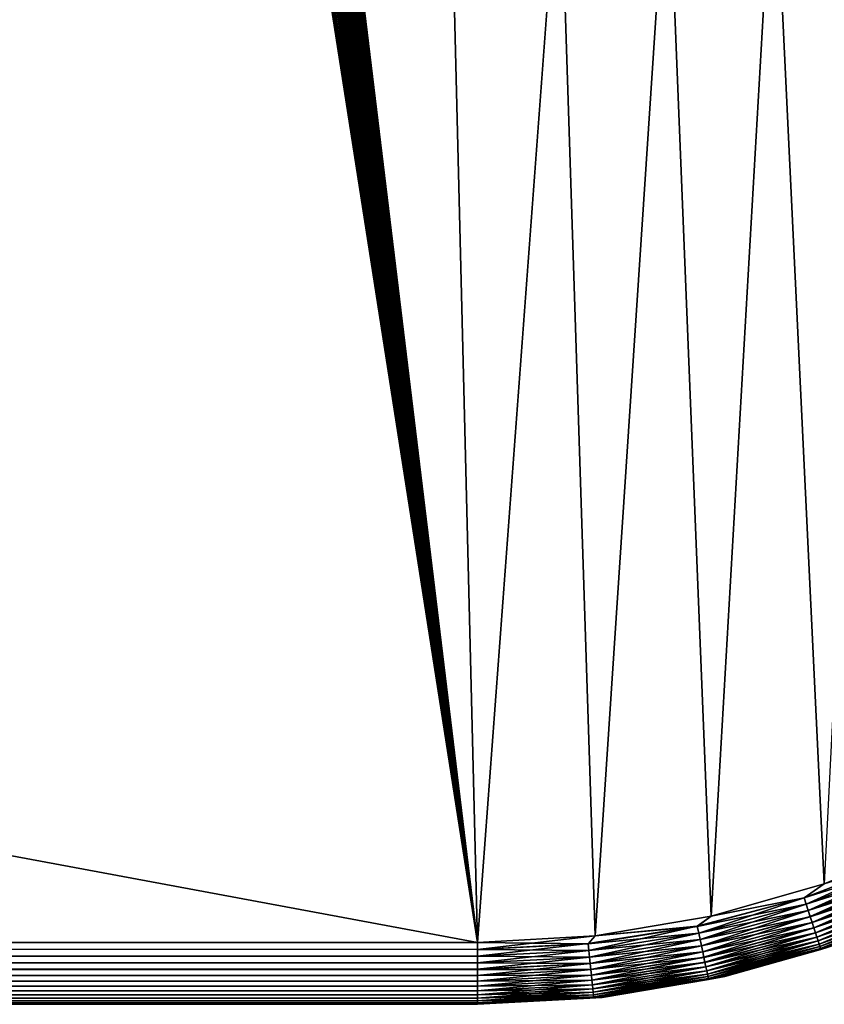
# Model space of a CAD drawing. Extents: x -551 to 551, y -297 to 194.
# Tile 84 of 163: x 500 to 526, y -297 to -265. Entities that reach past the tile are written whole.
import ezdxf

# ---------------------------------------------------------------- set-up
doc = ezdxf.new("R2010")
doc.units = 0
doc.header["$LTSCALE"] = 70.117983
for name, color, linetype in [('108', 7, 'CONTINUOUS'), ('111', 7, 'CONTINUOUS'), ('118', 7, 'CONTINUOUS'), ('119', 7, 'CONTINUOUS'), ('124', 7, 'CONTINUOUS'), ('125', 7, 'CONTINUOUS'), ('134', 7, 'CONTINUOUS'), ('135', 7, 'CONTINUOUS')]:
    doc.layers.add(name, color=color, linetype=linetype)

msp = doc.modelspace()

# ---------------------------------------------------------------- linework, layer by layer
at = {"layer": '108', "color": 7, "linetype": 'CONTINUOUS'}
for points in [[(548.148, -268.566, 46.5), (548.786, -264.807, 46.5), (503, 192.5, 46.5), (548.148, -268.566, 46.5)], [(547.092, -272.229, 46.5), (548.148, -268.566, 46.5), (503, 192.5, 46.5), (547.092, -272.229, 46.5)], [(545.633, -275.752, 46.5), (547.092, -272.229, 46.5), (503, 192.5, 46.5), (545.633, -275.752, 46.5)], [(543.789, -279.089, 46.5), (545.633, -275.752, 46.5), (503, 192.5, 46.5), (543.789, -279.089, 46.5)], [(541.582, -282.199, 46.5), (543.789, -279.089, 46.5), (503, 192.5, 46.5), (541.582, -282.199, 46.5)], [(539.042, -285.042, 46.5), (541.582, -282.199, 46.5), (503, 192.5, 46.5), (539.042, -285.042, 46.5)], [(536.199, -287.582, 46.5), (539.042, -285.042, 46.5), (503, 192.5, 46.5), (536.199, -287.582, 46.5)], [(533.089, -289.789, 46.5), (536.199, -287.582, 46.5), (503, 192.5, 46.5), (533.089, -289.789, 46.5)], [(529.752, -291.633, 46.5), (533.089, -289.789, 46.5), (503, 192.5, 46.5), (529.752, -291.633, 46.5)], [(526.229, -293.092, 46.5), (529.752, -291.633, 46.5), (503, 192.5, 46.5), (526.229, -293.092, 46.5)], [(522.566, -294.148, 46.5), (526.229, -293.092, 46.5), (503, 192.5, 46.5), (522.566, -294.148, 46.5)], [(518.807, -294.786, 46.5), (522.566, -294.148, 46.5), (503, 192.5, 46.5), (518.807, -294.786, 46.5)], [(515, -295, 46.5), (518.807, -294.786, 46.5), (503, 192.5, 46.5), (515, -295, 46.5)], [(503, -196, 46.5), (515, -295, 46.5), (503, 192.5, 46.5), (503, -196, 46.5)], [(502.981, -196.336, 46.5), (515, -295, 46.5), (502.995, -196.168, 46.5), (502.981, -196.336, 46.5)], [(502.995, -196.168, 46.5), (515, -295, 46.5), (503, -196, 46.5), (502.995, -196.168, 46.5)], [(502.925, -196.668, 46.5), (515, -295, 46.5), (502.958, -196.502, 46.5), (502.925, -196.668, 46.5)], [(502.958, -196.502, 46.5), (515, -295, 46.5), (502.981, -196.336, 46.5), (502.958, -196.502, 46.5)], [(502.832, -196.991, 46.5), (515, -295, 46.5), (502.883, -196.83, 46.5), (502.832, -196.991, 46.5)], [(502.883, -196.83, 46.5), (515, -295, 46.5), (502.925, -196.668, 46.5), (502.883, -196.83, 46.5)], [(502.703, -197.302, 46.5), (515, -295, 46.5), (502.772, -197.148, 46.5), (502.703, -197.302, 46.5)], [(502.772, -197.148, 46.5), (515, -295, 46.5), (502.832, -196.991, 46.5), (502.772, -197.148, 46.5)], [(502.54, -197.596, 46.5), (515, -295, 46.5), (502.626, -197.451, 46.5), (502.54, -197.596, 46.5)], [(502.626, -197.451, 46.5), (515, -295, 46.5), (502.703, -197.302, 46.5), (502.626, -197.451, 46.5)], [(502.345, -197.87, 46.5), (515, -295, 46.5), (502.447, -197.736, 46.5), (502.345, -197.87, 46.5)], [(502.447, -197.736, 46.5), (515, -295, 46.5), (502.54, -197.596, 46.5), (502.447, -197.736, 46.5)], [(501.999, -198.237, 46.5), (515, -295, 46.5), (502.121, -198.121, 46.5), (501.999, -198.237, 46.5)], [(502.121, -198.121, 46.5), (515, -295, 46.5), (502.237, -197.999, 46.5), (502.121, -198.121, 46.5)], [(502.237, -197.999, 46.5), (515, -295, 46.5), (502.345, -197.87, 46.5), (502.237, -197.999, 46.5)], [(501.596, -198.54, 46.5), (515, -295, 46.5), (501.736, -198.447, 46.5), (501.596, -198.54, 46.5)], [(501.736, -198.447, 46.5), (515, -295, 46.5), (501.87, -198.345, 46.5), (501.736, -198.447, 46.5)], [(501.87, -198.345, 46.5), (515, -295, 46.5), (501.999, -198.237, 46.5), (501.87, -198.345, 46.5)], [(500.991, -198.832, 46.5), (515, -295, 46.5), (501.148, -198.772, 46.5), (500.991, -198.832, 46.5)], [(501.148, -198.772, 46.5), (515, -295, 46.5), (501.302, -198.703, 46.5), (501.148, -198.772, 46.5)], [(501.302, -198.703, 46.5), (515, -295, 46.5), (501.451, -198.626, 46.5), (501.302, -198.703, 46.5)], [(501.451, -198.626, 46.5), (515, -295, 46.5), (501.596, -198.54, 46.5), (501.451, -198.626, 46.5)], [(0, -295, 46.5), (515, -295, 46.5), (0, -199, 46.5), (0, -295, 46.5)], [(0, -199, 46.5), (515, -295, 46.5), (500, -199, 46.5), (0, -199, 46.5)], [(500, -199, 46.5), (515, -295, 46.5), (500.168, -198.995, 46.5), (500, -199, 46.5)], [(500.168, -198.995, 46.5), (515, -295, 46.5), (500.336, -198.981, 46.5), (500.168, -198.995, 46.5)], [(500.336, -198.981, 46.5), (515, -295, 46.5), (500.502, -198.958, 46.5), (500.336, -198.981, 46.5)], [(500.502, -198.958, 46.5), (515, -295, 46.5), (500.668, -198.925, 46.5), (500.502, -198.958, 46.5)], [(500.668, -198.925, 46.5), (515, -295, 46.5), (500.83, -198.883, 46.5), (500.668, -198.925, 46.5)], [(500.83, -198.883, 46.5), (515, -295, 46.5), (500.991, -198.832, 46.5), (500.83, -198.883, 46.5)]]:
    msp.add_3dface(points, dxfattribs=at)
at = {"layer": '111', "color": 7, "linetype": 'CONTINUOUS'}
for points in [[(515, -297, 44.5), (0, -297, 44.5), (515, -297, 28.5), (515, -297, 44.5)], [(515, -297, 28.5), (0, -297, 44.5), (0, -297, 28.5), (515, -297, 28.5)]]:
    msp.add_3dface(points, dxfattribs=at)
at = {"layer": '118', "color": 7, "linetype": 'CONTINUOUS'}
for points in [[(503, -196, 26.5), (549, 163.5, 26.5), (515, -295, 26.5), (503, -196, 26.5)], [(515, -295, 26.5), (549, 163.5, 26.5), (518.807, -294.786, 26.5), (515, -295, 26.5)], [(518.807, -294.786, 26.5), (549, 163.5, 26.5), (522.566, -294.148, 26.5), (518.807, -294.786, 26.5)], [(522.566, -294.148, 26.5), (549, 163.5, 26.5), (526.229, -293.092, 26.5), (522.566, -294.148, 26.5)], [(502.981, -196.336, 26.5), (502.995, -196.168, 26.5), (515, -295, 26.5), (502.981, -196.336, 26.5)], [(502.995, -196.168, 26.5), (503, -196, 26.5), (515, -295, 26.5), (502.995, -196.168, 26.5)], [(502.925, -196.668, 26.5), (502.958, -196.502, 26.5), (515, -295, 26.5), (502.925, -196.668, 26.5)], [(502.958, -196.502, 26.5), (502.981, -196.336, 26.5), (515, -295, 26.5), (502.958, -196.502, 26.5)], [(502.832, -196.991, 26.5), (502.883, -196.83, 26.5), (515, -295, 26.5), (502.832, -196.991, 26.5)], [(502.883, -196.83, 26.5), (502.925, -196.668, 26.5), (515, -295, 26.5), (502.883, -196.83, 26.5)], [(502.703, -197.302, 26.5), (502.772, -197.148, 26.5), (515, -295, 26.5), (502.703, -197.302, 26.5)], [(502.772, -197.148, 26.5), (502.832, -196.991, 26.5), (515, -295, 26.5), (502.772, -197.148, 26.5)], [(502.54, -197.596, 26.5), (502.626, -197.451, 26.5), (515, -295, 26.5), (502.54, -197.596, 26.5)], [(502.626, -197.451, 26.5), (502.703, -197.302, 26.5), (515, -295, 26.5), (502.626, -197.451, 26.5)], [(502.345, -197.87, 26.5), (502.447, -197.736, 26.5), (515, -295, 26.5), (502.345, -197.87, 26.5)], [(502.447, -197.736, 26.5), (502.54, -197.596, 26.5), (515, -295, 26.5), (502.447, -197.736, 26.5)], [(501.999, -198.237, 26.5), (502.121, -198.121, 26.5), (515, -295, 26.5), (501.999, -198.237, 26.5)], [(502.121, -198.121, 26.5), (502.237, -197.999, 26.5), (515, -295, 26.5), (502.121, -198.121, 26.5)], [(502.237, -197.999, 26.5), (502.345, -197.87, 26.5), (515, -295, 26.5), (502.237, -197.999, 26.5)], [(501.596, -198.54, 26.5), (501.736, -198.447, 26.5), (515, -295, 26.5), (501.596, -198.54, 26.5)], [(501.736, -198.447, 26.5), (501.87, -198.345, 26.5), (515, -295, 26.5), (501.736, -198.447, 26.5)], [(501.87, -198.345, 26.5), (501.999, -198.237, 26.5), (515, -295, 26.5), (501.87, -198.345, 26.5)], [(500.991, -198.832, 26.5), (501.148, -198.772, 26.5), (515, -295, 26.5), (500.991, -198.832, 26.5)], [(501.148, -198.772, 26.5), (501.302, -198.703, 26.5), (515, -295, 26.5), (501.148, -198.772, 26.5)], [(501.302, -198.703, 26.5), (501.451, -198.626, 26.5), (515, -295, 26.5), (501.302, -198.703, 26.5)], [(501.451, -198.626, 26.5), (501.596, -198.54, 26.5), (515, -295, 26.5), (501.451, -198.626, 26.5)], [(500.336, -198.981, 26.5), (500.502, -198.958, 26.5), (0, -295, 26.5), (500.336, -198.981, 26.5)], [(0, -295, 26.5), (500.502, -198.958, 26.5), (515, -295, 26.5), (0, -295, 26.5)], [(500.168, -198.995, 26.5), (500.336, -198.981, 26.5), (0, -295, 26.5), (500.168, -198.995, 26.5)], [(500.502, -198.958, 26.5), (500.668, -198.925, 26.5), (515, -295, 26.5), (500.502, -198.958, 26.5)], [(500.668, -198.925, 26.5), (500.83, -198.883, 26.5), (515, -295, 26.5), (500.668, -198.925, 26.5)], [(500.83, -198.883, 26.5), (500.991, -198.832, 26.5), (515, -295, 26.5), (500.83, -198.883, 26.5)]]:
    msp.add_3dface(points, dxfattribs=at)
at = {"layer": '119', "color": 7, "linetype": 'CONTINUOUS'}
for points in [[(526.89, -294.98, 44.5), (523.011, -296.097, 44.5), (526.89, -294.98, 28.5), (526.89, -294.98, 44.5)], [(526.89, -294.98, 28.5), (523.011, -296.097, 44.5), (523.011, -296.097, 28.5), (526.89, -294.98, 28.5)], [(523.011, -296.097, 44.5), (519.031, -296.774, 44.5), (523.011, -296.097, 28.5), (523.011, -296.097, 44.5)], [(523.011, -296.097, 28.5), (519.031, -296.774, 44.5), (519.031, -296.774, 28.5), (523.011, -296.097, 28.5)], [(515, -297, 44.5), (515, -297, 28.5), (519.031, -296.774, 28.5), (515, -297, 44.5)], [(519.031, -296.774, 44.5), (515, -297, 44.5), (519.031, -296.774, 28.5), (519.031, -296.774, 44.5)]]:
    msp.add_3dface(points, dxfattribs=at)
at = {"layer": '124', "color": 7, "linetype": 'CONTINUOUS'}
for points in [[(526.229, -293.092, 26.5), (528.919, -292.263, 26.512), (525.575, -293.546, 26.512), (526.229, -293.092, 26.5)], [(528.919, -292.263, 26.512), (525.643, -293.757, 26.55), (525.575, -293.546, 26.512), (528.919, -292.263, 26.512)], [(529.009, -292.465, 26.55), (525.643, -293.757, 26.55), (528.919, -292.263, 26.512), (529.009, -292.465, 26.55)], [(529.009, -292.465, 26.55), (525.71, -293.962, 26.611), (525.643, -293.757, 26.55), (529.009, -292.465, 26.55)], [(529.097, -292.662, 26.611), (525.71, -293.962, 26.611), (529.009, -292.465, 26.55), (529.097, -292.662, 26.611)], [(529.097, -292.662, 26.611), (525.774, -294.159, 26.697), (525.71, -293.962, 26.611), (529.097, -292.662, 26.611)], [(529.181, -292.852, 26.697), (525.774, -294.159, 26.697), (529.097, -292.662, 26.611), (529.181, -292.852, 26.697)], [(529.181, -292.852, 26.697), (525.835, -294.346, 26.806), (525.774, -294.159, 26.697), (529.181, -292.852, 26.697)], [(529.261, -293.031, 26.806), (525.835, -294.346, 26.806), (529.181, -292.852, 26.697), (529.261, -293.031, 26.806)], [(522.566, -294.148, 26.5), (526.229, -293.092, 26.5), (525.575, -293.546, 26.512), (522.566, -294.148, 26.5)], [(529.261, -293.031, 26.806), (525.892, -294.521, 26.935), (525.835, -294.346, 26.806), (529.261, -293.031, 26.806)], [(529.336, -293.199, 26.935), (525.892, -294.521, 26.935), (529.261, -293.031, 26.806), (529.336, -293.199, 26.935)], [(529.336, -293.199, 26.935), (525.943, -294.68, 27.085), (525.892, -294.521, 26.935), (529.336, -293.199, 26.935)], [(529.404, -293.352, 27.085), (525.943, -294.68, 27.085), (529.336, -293.199, 26.935), (529.404, -293.352, 27.085)], [(522.566, -294.148, 26.5), (525.575, -293.546, 26.512), (522.115, -294.473, 26.512), (522.566, -294.148, 26.5)], [(525.575, -293.546, 26.512), (522.161, -294.69, 26.55), (522.115, -294.473, 26.512), (525.575, -293.546, 26.512)], [(525.643, -293.757, 26.55), (522.161, -294.69, 26.55), (525.575, -293.546, 26.512), (525.643, -293.757, 26.55)], [(529.404, -293.352, 27.085), (525.99, -294.822, 27.252), (525.943, -294.68, 27.085), (529.404, -293.352, 27.085)], [(529.465, -293.488, 27.252), (525.99, -294.822, 27.252), (529.404, -293.352, 27.085), (529.465, -293.488, 27.252)], [(529.465, -293.488, 27.252), (526.03, -294.946, 27.435), (525.99, -294.822, 27.252), (529.465, -293.488, 27.252)], [(529.518, -293.607, 27.435), (526.03, -294.946, 27.435), (529.465, -293.488, 27.252), (529.518, -293.607, 27.435)], [(525.643, -293.757, 26.55), (522.206, -294.901, 26.611), (522.161, -294.69, 26.55), (525.643, -293.757, 26.55)], [(525.71, -293.962, 26.611), (522.206, -294.901, 26.611), (525.643, -293.757, 26.55), (525.71, -293.962, 26.611)], [(529.518, -293.607, 27.435), (526.063, -295.049, 27.632), (526.03, -294.946, 27.435), (529.518, -293.607, 27.435)], [(529.562, -293.706, 27.632), (526.063, -295.049, 27.632), (529.518, -293.607, 27.435), (529.562, -293.706, 27.632)], [(529.562, -293.706, 27.632), (526.09, -295.131, 27.839), (526.063, -295.049, 27.632), (529.562, -293.706, 27.632)], [(529.597, -293.785, 27.839), (526.09, -295.131, 27.839), (529.562, -293.706, 27.632), (529.597, -293.785, 27.839)], [(529.597, -293.785, 27.839), (526.109, -295.19, 28.055), (526.09, -295.131, 27.839), (529.597, -293.785, 27.839)], [(529.622, -293.842, 28.055), (526.109, -295.19, 28.055), (529.597, -293.785, 27.839), (529.622, -293.842, 28.055)], [(529.622, -293.842, 28.055), (526.121, -295.226, 28.276), (526.109, -295.19, 28.055), (529.622, -293.842, 28.055)], [(529.637, -293.876, 28.276), (526.121, -295.226, 28.276), (529.622, -293.842, 28.055), (529.637, -293.876, 28.276)], [(529.637, -293.876, 28.276), (526.89, -294.98, 28.5), (526.121, -295.226, 28.276), (529.637, -293.876, 28.276)], [(518.807, -294.786, 26.5), (522.566, -294.148, 26.5), (522.115, -294.473, 26.512), (518.807, -294.786, 26.5)], [(525.71, -293.962, 26.611), (522.249, -295.104, 26.697), (522.206, -294.901, 26.611), (525.71, -293.962, 26.611)], [(525.774, -294.159, 26.697), (522.249, -295.104, 26.697), (525.71, -293.962, 26.611), (525.774, -294.159, 26.697)], [(525.774, -294.159, 26.697), (522.29, -295.296, 26.806), (522.249, -295.104, 26.697), (525.774, -294.159, 26.697)], [(525.835, -294.346, 26.806), (522.29, -295.296, 26.806), (525.774, -294.159, 26.697), (525.835, -294.346, 26.806)], [(518.807, -294.786, 26.5), (522.115, -294.473, 26.512), (518.577, -295.034, 26.512), (518.807, -294.786, 26.5)], [(522.115, -294.473, 26.512), (518.6, -295.254, 26.55), (518.577, -295.034, 26.512), (522.115, -294.473, 26.512)], [(522.161, -294.69, 26.55), (518.6, -295.254, 26.55), (522.115, -294.473, 26.512), (522.161, -294.69, 26.55)], [(525.835, -294.346, 26.806), (522.328, -295.476, 26.935), (522.29, -295.296, 26.806), (525.835, -294.346, 26.806)], [(525.892, -294.521, 26.935), (522.328, -295.476, 26.935), (525.835, -294.346, 26.806), (525.892, -294.521, 26.935)], [(515, -295, 26.5), (518.807, -294.786, 26.5), (515, -295.221, 26.512), (515, -295, 26.5)], [(518.807, -294.786, 26.5), (518.577, -295.034, 26.512), (515, -295.221, 26.512), (518.807, -294.786, 26.5)], [(522.161, -294.69, 26.55), (518.623, -295.469, 26.611), (518.6, -295.254, 26.55), (522.161, -294.69, 26.55)], [(522.206, -294.901, 26.611), (518.623, -295.469, 26.611), (522.161, -294.69, 26.55), (522.206, -294.901, 26.611)], [(525.892, -294.521, 26.935), (522.363, -295.639, 27.085), (522.328, -295.476, 26.935), (525.892, -294.521, 26.935)], [(525.943, -294.68, 27.085), (522.363, -295.639, 27.085), (525.892, -294.521, 26.935), (525.943, -294.68, 27.085)], [(525.943, -294.68, 27.085), (522.394, -295.786, 27.252), (522.363, -295.639, 27.085), (525.943, -294.68, 27.085)], [(525.99, -294.822, 27.252), (522.394, -295.786, 27.252), (525.943, -294.68, 27.085), (525.99, -294.822, 27.252)], [(525.99, -294.822, 27.252), (522.421, -295.913, 27.435), (522.394, -295.786, 27.252), (525.99, -294.822, 27.252)], [(526.03, -294.946, 27.435), (522.421, -295.913, 27.435), (525.99, -294.822, 27.252), (526.03, -294.946, 27.435)], [(518.6, -295.254, 26.55), (515, -295.443, 26.55), (518.577, -295.034, 26.512), (518.6, -295.254, 26.55)], [(518.577, -295.034, 26.512), (515, -295.443, 26.55), (515, -295.224, 26.513), (518.577, -295.034, 26.512)], [(515, -295.221, 26.512), (518.577, -295.034, 26.512), (515, -295.224, 26.513), (515, -295.221, 26.512)], [(522.206, -294.901, 26.611), (518.644, -295.675, 26.697), (518.623, -295.469, 26.611), (522.206, -294.901, 26.611)], [(522.249, -295.104, 26.697), (518.644, -295.675, 26.697), (522.206, -294.901, 26.611), (522.249, -295.104, 26.697)], [(522.249, -295.104, 26.697), (518.665, -295.87, 26.806), (518.644, -295.675, 26.697), (522.249, -295.104, 26.697)], [(522.29, -295.296, 26.806), (518.665, -295.87, 26.806), (522.249, -295.104, 26.697), (522.29, -295.296, 26.806)], [(526.03, -294.946, 27.435), (522.444, -296.019, 27.632), (522.421, -295.913, 27.435), (526.03, -294.946, 27.435)], [(526.063, -295.049, 27.632), (522.444, -296.019, 27.632), (526.03, -294.946, 27.435), (526.063, -295.049, 27.632)], [(526.063, -295.049, 27.632), (522.461, -296.103, 27.839), (522.444, -296.019, 27.632), (526.063, -295.049, 27.632)], [(526.09, -295.131, 27.839), (522.461, -296.103, 27.839), (526.063, -295.049, 27.632), (526.09, -295.131, 27.839)], [(526.09, -295.131, 27.839), (522.474, -296.164, 28.055), (522.461, -296.103, 27.839), (526.09, -295.131, 27.839)], [(526.109, -295.19, 28.055), (522.474, -296.164, 28.055), (526.09, -295.131, 27.839), (526.109, -295.19, 28.055)], [(526.89, -294.98, 28.5), (523.011, -296.097, 28.5), (526.121, -295.226, 28.276), (526.89, -294.98, 28.5)], [(518.623, -295.469, 26.611), (515, -295.658, 26.611), (518.6, -295.254, 26.55), (518.623, -295.469, 26.611)], [(518.6, -295.254, 26.55), (515, -295.658, 26.611), (515, -295.445, 26.55), (518.6, -295.254, 26.55)], [(515, -295.443, 26.55), (518.6, -295.254, 26.55), (515, -295.445, 26.55), (515, -295.443, 26.55)], [(518.644, -295.675, 26.697), (515, -295.866, 26.697), (518.623, -295.469, 26.611), (518.644, -295.675, 26.697)], [(518.623, -295.469, 26.611), (515, -295.866, 26.697), (515, -295.661, 26.612), (518.623, -295.469, 26.611)], [(515, -295.658, 26.611), (518.623, -295.469, 26.611), (515, -295.661, 26.612), (515, -295.658, 26.611)], [(522.29, -295.296, 26.806), (518.684, -296.053, 26.935), (518.665, -295.87, 26.806), (522.29, -295.296, 26.806)], [(522.328, -295.476, 26.935), (518.684, -296.053, 26.935), (522.29, -295.296, 26.806), (522.328, -295.476, 26.935)], [(526.109, -295.19, 28.055), (522.482, -296.201, 28.276), (522.474, -296.164, 28.055), (526.109, -295.19, 28.055)], [(526.121, -295.226, 28.276), (522.482, -296.201, 28.276), (526.109, -295.19, 28.055), (526.121, -295.226, 28.276)], [(526.121, -295.226, 28.276), (523.011, -296.097, 28.5), (522.482, -296.201, 28.276), (526.121, -295.226, 28.276)], [(518.665, -295.87, 26.806), (515, -296.063, 26.806), (518.644, -295.675, 26.697), (518.665, -295.87, 26.806)], [(518.644, -295.675, 26.697), (515, -296.063, 26.806), (515, -295.866, 26.697), (518.644, -295.675, 26.697)], [(522.328, -295.476, 26.935), (518.702, -296.219, 27.085), (518.684, -296.053, 26.935), (522.328, -295.476, 26.935)], [(522.363, -295.639, 27.085), (518.702, -296.219, 27.085), (522.328, -295.476, 26.935), (522.363, -295.639, 27.085)], [(522.363, -295.639, 27.085), (518.717, -296.368, 27.252), (518.702, -296.219, 27.085), (522.363, -295.639, 27.085)], [(522.394, -295.786, 27.252), (518.717, -296.368, 27.252), (522.363, -295.639, 27.085), (522.394, -295.786, 27.252)], [(522.394, -295.786, 27.252), (518.731, -296.497, 27.435), (518.717, -296.368, 27.252), (522.394, -295.786, 27.252)], [(522.421, -295.913, 27.435), (518.731, -296.497, 27.435), (522.394, -295.786, 27.252), (522.421, -295.913, 27.435)], [(518.684, -296.053, 26.935), (515, -296.246, 26.935), (518.665, -295.87, 26.806), (518.684, -296.053, 26.935)], [(518.665, -295.87, 26.806), (515, -296.246, 26.935), (515, -296.063, 26.806), (518.665, -295.87, 26.806)], [(518.702, -296.219, 27.085), (515, -296.413, 27.085), (518.684, -296.053, 26.935), (518.702, -296.219, 27.085)], [(518.684, -296.053, 26.935), (515, -296.413, 27.085), (515, -296.246, 26.935), (518.684, -296.053, 26.935)], [(522.421, -295.913, 27.435), (518.742, -296.606, 27.632), (518.731, -296.497, 27.435), (522.421, -295.913, 27.435)], [(522.444, -296.019, 27.632), (518.742, -296.606, 27.632), (522.421, -295.913, 27.435), (522.444, -296.019, 27.632)], [(522.444, -296.019, 27.632), (518.751, -296.691, 27.839), (518.742, -296.606, 27.632), (522.444, -296.019, 27.632)], [(522.461, -296.103, 27.839), (518.751, -296.691, 27.839), (522.444, -296.019, 27.632), (522.461, -296.103, 27.839)], [(522.461, -296.103, 27.839), (518.758, -296.753, 28.055), (518.751, -296.691, 27.839), (522.461, -296.103, 27.839)], [(522.474, -296.164, 28.055), (518.758, -296.753, 28.055), (522.461, -296.103, 27.839), (522.474, -296.164, 28.055)], [(523.011, -296.097, 28.5), (519.031, -296.774, 28.5), (522.482, -296.201, 28.276), (523.011, -296.097, 28.5)], [(518.717, -296.368, 27.252), (515, -296.563, 27.252), (518.702, -296.219, 27.085), (518.717, -296.368, 27.252)], [(518.702, -296.219, 27.085), (515, -296.563, 27.252), (515, -296.413, 27.085), (518.702, -296.219, 27.085)], [(518.731, -296.497, 27.435), (515, -296.693, 27.435), (518.717, -296.368, 27.252), (518.731, -296.497, 27.435)], [(518.717, -296.368, 27.252), (515, -296.693, 27.435), (515, -296.563, 27.252), (518.717, -296.368, 27.252)], [(522.474, -296.164, 28.055), (518.762, -296.79, 28.276), (518.758, -296.753, 28.055), (522.474, -296.164, 28.055)], [(522.482, -296.201, 28.276), (518.762, -296.79, 28.276), (522.474, -296.164, 28.055), (522.482, -296.201, 28.276)], [(522.482, -296.201, 28.276), (519.031, -296.774, 28.5), (518.762, -296.79, 28.276), (522.482, -296.201, 28.276)], [(518.742, -296.606, 27.632), (515, -296.802, 27.632), (518.731, -296.497, 27.435), (518.742, -296.606, 27.632)], [(518.731, -296.497, 27.435), (515, -296.802, 27.632), (515, -296.693, 27.435), (518.731, -296.497, 27.435)], [(518.751, -296.691, 27.839), (515, -296.888, 27.839), (518.742, -296.606, 27.632), (518.751, -296.691, 27.839)], [(518.742, -296.606, 27.632), (515, -296.888, 27.839), (515, -296.802, 27.632), (518.742, -296.606, 27.632)], [(518.758, -296.753, 28.055), (515, -296.95, 28.055), (518.751, -296.691, 27.839), (518.758, -296.753, 28.055)], [(518.751, -296.691, 27.839), (515, -296.95, 28.055), (515, -296.888, 27.839), (518.751, -296.691, 27.839)], [(518.762, -296.79, 28.276), (515, -296.987, 28.276), (518.758, -296.753, 28.055), (518.762, -296.79, 28.276)], [(518.758, -296.753, 28.055), (515, -296.987, 28.276), (515, -296.95, 28.055), (518.758, -296.753, 28.055)], [(519.031, -296.774, 28.5), (515, -297, 28.5), (518.762, -296.79, 28.276), (519.031, -296.774, 28.5)], [(518.762, -296.79, 28.276), (515, -297, 28.5), (515, -296.987, 28.276), (518.762, -296.79, 28.276)]]:
    msp.add_3dface(points, dxfattribs=at)
at = {"layer": '125', "color": 7, "linetype": 'CONTINUOUS'}
for points in [[(515, -295.443, 26.55), (-515, -295.443, 26.55), (0, -295, 26.5), (515, -295.443, 26.55)], [(515, -295.221, 26.512), (515, -295.224, 26.513), (0, -295, 26.5), (515, -295.221, 26.512)], [(0, -295, 26.5), (515, -295, 26.5), (515, -295.221, 26.512), (0, -295, 26.5)], [(515, -295.224, 26.513), (515, -295.443, 26.55), (0, -295, 26.5), (515, -295.224, 26.513)], [(515, -295.443, 26.55), (515, -295.445, 26.55), (-515, -295.443, 26.55), (515, -295.443, 26.55)], [(-515, -295.443, 26.55), (515, -295.445, 26.55), (-515, -295.445, 26.55), (-515, -295.443, 26.55)], [(515, -295.445, 26.55), (515, -295.658, 26.611), (-515, -295.445, 26.55), (515, -295.445, 26.55)], [(-515, -295.445, 26.55), (515, -295.658, 26.611), (-515, -295.658, 26.611), (-515, -295.445, 26.55)], [(515, -295.658, 26.611), (515, -295.661, 26.612), (-515, -295.658, 26.611), (515, -295.658, 26.611)], [(515, -295.661, 26.612), (515, -295.866, 26.697), (-515, -295.661, 26.612), (515, -295.661, 26.612)], [(-515, -295.661, 26.612), (515, -295.866, 26.697), (-515, -295.866, 26.697), (-515, -295.661, 26.612)], [(515, -295.866, 26.697), (515, -296.063, 26.806), (-515, -295.866, 26.697), (515, -295.866, 26.697)], [(-515, -295.866, 26.697), (515, -296.063, 26.806), (-515, -296.063, 26.806), (-515, -295.866, 26.697)], [(515, -296.063, 26.806), (515, -296.246, 26.935), (-515, -296.063, 26.806), (515, -296.063, 26.806)], [(-515, -296.063, 26.806), (515, -296.246, 26.935), (-515, -296.246, 26.935), (-515, -296.063, 26.806)], [(515, -296.246, 26.935), (515, -296.413, 27.085), (-515, -296.246, 26.935), (515, -296.246, 26.935)], [(-515, -296.246, 26.935), (515, -296.413, 27.085), (-515, -296.413, 27.085), (-515, -296.246, 26.935)], [(515, -296.413, 27.085), (515, -296.563, 27.252), (-515, -296.413, 27.085), (515, -296.413, 27.085)], [(-515, -296.413, 27.085), (515, -296.563, 27.252), (-515, -296.563, 27.252), (-515, -296.413, 27.085)], [(515, -296.563, 27.252), (515, -296.693, 27.435), (-515, -296.563, 27.252), (515, -296.563, 27.252)], [(-515, -296.563, 27.252), (515, -296.693, 27.435), (-515, -296.693, 27.435), (-515, -296.563, 27.252)], [(515, -296.693, 27.435), (515, -296.802, 27.632), (-515, -296.693, 27.435), (515, -296.693, 27.435)], [(-515, -296.693, 27.435), (515, -296.802, 27.632), (-515, -296.802, 27.632), (-515, -296.693, 27.435)], [(515, -296.802, 27.632), (515, -296.888, 27.839), (-515, -296.802, 27.632), (515, -296.802, 27.632)], [(-515, -296.802, 27.632), (515, -296.888, 27.839), (-515, -296.888, 27.839), (-515, -296.802, 27.632)], [(515, -296.888, 27.839), (515, -296.95, 28.055), (-515, -296.888, 27.839), (515, -296.888, 27.839)], [(-515, -296.888, 27.839), (515, -296.95, 28.055), (-515, -296.95, 28.055), (-515, -296.888, 27.839)], [(-515, -296.95, 28.055), (515, -296.95, 28.055), (0, -297, 28.5), (-515, -296.95, 28.055)], [(515, -296.987, 28.276), (0, -297, 28.5), (515, -296.95, 28.055), (515, -296.987, 28.276)], [(515, -297, 28.5), (0, -297, 28.5), (515, -296.987, 28.276), (515, -297, 28.5)]]:
    msp.add_3dface(points, dxfattribs=at)
at = {"layer": '134', "color": 7, "linetype": 'CONTINUOUS'}
for points in [[(-515, -295.445, 46.45), (515, -295.445, 46.45), (0, -295, 46.5), (-515, -295.445, 46.45)], [(515, -295, 46.5), (0, -295, 46.5), (515, -295.224, 46.487), (515, -295, 46.5)], [(515, -295.224, 46.487), (0, -295, 46.5), (515, -295.445, 46.45), (515, -295.224, 46.487)], [(-515, -295.445, 46.45), (-515, -295.661, 46.388), (515, -295.445, 46.45), (-515, -295.445, 46.45)], [(515, -295.445, 46.45), (-515, -295.661, 46.388), (515, -295.661, 46.388), (515, -295.445, 46.45)], [(-515, -295.661, 46.388), (-515, -295.868, 46.302), (515, -295.661, 46.388), (-515, -295.661, 46.388)], [(515, -295.661, 46.388), (-515, -295.868, 46.302), (515, -295.868, 46.302), (515, -295.661, 46.388)], [(-515, -295.868, 46.302), (-515, -296.065, 46.193), (515, -295.868, 46.302), (-515, -295.868, 46.302)], [(515, -295.868, 46.302), (-515, -296.065, 46.193), (515, -296.065, 46.193), (515, -295.868, 46.302)], [(-515, -296.065, 46.193), (-515, -296.248, 46.063), (515, -296.065, 46.193), (-515, -296.065, 46.193)], [(515, -296.065, 46.193), (-515, -296.248, 46.063), (515, -296.248, 46.063), (515, -296.065, 46.193)], [(-515, -296.248, 46.063), (-515, -296.415, 45.913), (515, -296.248, 46.063), (-515, -296.248, 46.063)], [(515, -296.248, 46.063), (-515, -296.415, 45.913), (515, -296.415, 45.913), (515, -296.248, 46.063)], [(-515, -296.415, 45.913), (-515, -296.565, 45.746), (515, -296.415, 45.913), (-515, -296.415, 45.913)], [(515, -296.415, 45.913), (-515, -296.565, 45.746), (515, -296.565, 45.746), (515, -296.415, 45.913)], [(-515, -296.565, 45.746), (-515, -296.694, 45.563), (515, -296.565, 45.746), (-515, -296.565, 45.746)], [(515, -296.565, 45.746), (-515, -296.694, 45.563), (515, -296.694, 45.563), (515, -296.565, 45.746)], [(-515, -296.694, 45.563), (-515, -296.803, 45.366), (515, -296.694, 45.563), (-515, -296.694, 45.563)], [(515, -296.694, 45.563), (-515, -296.803, 45.366), (515, -296.803, 45.366), (515, -296.694, 45.563)], [(-515, -296.803, 45.366), (-515, -296.888, 45.161), (515, -296.803, 45.366), (-515, -296.803, 45.366)], [(515, -296.803, 45.366), (-515, -296.888, 45.161), (515, -296.888, 45.161), (515, -296.803, 45.366)], [(-515, -296.888, 45.161), (-515, -296.889, 45.158), (515, -296.888, 45.161), (-515, -296.888, 45.161)], [(-515, -296.889, 45.158), (-515, -296.95, 44.945), (515, -296.889, 45.158), (-515, -296.889, 45.158)], [(515, -296.889, 45.158), (-515, -296.95, 44.945), (515, -296.95, 44.945), (515, -296.889, 45.158)], [(-515, -296.95, 44.945), (-515, -296.95, 44.943), (515, -296.95, 44.945), (-515, -296.95, 44.945)], [(515, -296.95, 44.945), (-515, -296.95, 44.943), (515, -296.95, 44.943), (515, -296.95, 44.945)], [(515, -296.95, 44.943), (-515, -296.95, 44.943), (0, -297, 44.5), (515, -296.95, 44.943)], [(515, -296.987, 44.724), (515, -296.95, 44.943), (0, -297, 44.5), (515, -296.987, 44.724)], [(515, -296.988, 44.721), (515, -296.987, 44.724), (0, -297, 44.5), (515, -296.988, 44.721)], [(0, -297, 44.5), (515, -297, 44.5), (515, -296.988, 44.721), (0, -297, 44.5)]]:
    msp.add_3dface(points, dxfattribs=at)
at = {"layer": '135', "color": 7, "linetype": 'CONTINUOUS'}
for points in [[(529.752, -291.633, 46.5), (526.229, -293.092, 46.5), (528.92, -292.265, 46.487), (529.752, -291.633, 46.5)], [(528.92, -292.265, 46.487), (526.229, -293.092, 46.5), (525.576, -293.549, 46.487), (528.92, -292.265, 46.487)], [(528.92, -292.265, 46.487), (525.576, -293.549, 46.487), (529.01, -292.467, 46.45), (528.92, -292.265, 46.487)], [(529.01, -292.467, 46.45), (525.576, -293.549, 46.487), (525.644, -293.759, 46.45), (529.01, -292.467, 46.45)], [(529.01, -292.467, 46.45), (525.644, -293.759, 46.45), (529.098, -292.664, 46.388), (529.01, -292.467, 46.45)], [(529.098, -292.664, 46.388), (525.644, -293.759, 46.45), (525.711, -293.965, 46.388), (529.098, -292.664, 46.388)], [(529.098, -292.664, 46.388), (525.711, -293.965, 46.388), (529.182, -292.854, 46.302), (529.098, -292.664, 46.388)], [(529.182, -292.854, 46.302), (525.711, -293.965, 46.388), (525.775, -294.162, 46.302), (529.182, -292.854, 46.302)], [(529.182, -292.854, 46.302), (525.775, -294.162, 46.302), (529.262, -293.033, 46.193), (529.182, -292.854, 46.302)], [(526.229, -293.092, 46.5), (522.566, -294.148, 46.5), (525.576, -293.549, 46.487), (526.229, -293.092, 46.5)], [(529.262, -293.033, 46.193), (525.775, -294.162, 46.302), (525.836, -294.349, 46.193), (529.262, -293.033, 46.193)], [(529.262, -293.033, 46.193), (525.836, -294.349, 46.193), (529.337, -293.201, 46.063), (529.262, -293.033, 46.193)], [(529.337, -293.201, 46.063), (525.836, -294.349, 46.193), (525.892, -294.523, 46.063), (529.337, -293.201, 46.063)], [(529.337, -293.201, 46.063), (525.892, -294.523, 46.063), (529.405, -293.353, 45.913), (529.337, -293.201, 46.063)], [(525.576, -293.549, 46.487), (522.566, -294.148, 46.5), (522.116, -294.476, 46.487), (525.576, -293.549, 46.487)], [(525.576, -293.549, 46.487), (522.116, -294.476, 46.487), (525.644, -293.759, 46.45), (525.576, -293.549, 46.487)], [(529.405, -293.353, 45.913), (525.892, -294.523, 46.063), (525.944, -294.682, 45.913), (529.405, -293.353, 45.913)], [(529.405, -293.353, 45.913), (525.944, -294.682, 45.913), (529.465, -293.49, 45.746), (529.405, -293.353, 45.913)], [(529.465, -293.49, 45.746), (525.944, -294.682, 45.913), (525.99, -294.824, 45.746), (529.465, -293.49, 45.746)], [(529.465, -293.49, 45.746), (525.99, -294.824, 45.746), (529.518, -293.608, 45.563), (529.465, -293.49, 45.746)], [(525.644, -293.759, 46.45), (522.116, -294.476, 46.487), (522.162, -294.693, 46.45), (525.644, -293.759, 46.45)], [(525.644, -293.759, 46.45), (522.162, -294.693, 46.45), (525.711, -293.965, 46.388), (525.644, -293.759, 46.45)], [(529.518, -293.608, 45.563), (525.99, -294.824, 45.746), (526.03, -294.947, 45.563), (529.518, -293.608, 45.563)], [(529.518, -293.608, 45.563), (526.03, -294.947, 45.563), (529.562, -293.707, 45.366), (529.518, -293.608, 45.563)], [(529.562, -293.707, 45.366), (526.03, -294.947, 45.563), (526.064, -295.05, 45.366), (529.562, -293.707, 45.366)], [(529.562, -293.707, 45.366), (526.064, -295.05, 45.366), (529.597, -293.786, 45.158), (529.562, -293.707, 45.366)], [(529.597, -293.786, 45.158), (526.064, -295.05, 45.366), (526.09, -295.132, 45.158), (529.597, -293.786, 45.158)], [(529.597, -293.786, 45.158), (526.09, -295.132, 45.158), (529.622, -293.842, 44.943), (529.597, -293.786, 45.158)], [(529.622, -293.842, 44.943), (526.09, -295.132, 45.158), (526.109, -295.191, 44.943), (529.622, -293.842, 44.943)], [(529.622, -293.842, 44.943), (526.109, -295.191, 44.943), (529.638, -293.876, 44.721), (529.622, -293.842, 44.943)], [(522.566, -294.148, 46.5), (518.807, -294.786, 46.5), (522.116, -294.476, 46.487), (522.566, -294.148, 46.5)], [(525.711, -293.965, 46.388), (522.162, -294.693, 46.45), (522.206, -294.904, 46.388), (525.711, -293.965, 46.388)], [(525.711, -293.965, 46.388), (522.206, -294.904, 46.388), (525.775, -294.162, 46.302), (525.711, -293.965, 46.388)], [(525.775, -294.162, 46.302), (522.206, -294.904, 46.388), (522.25, -295.106, 46.302), (525.775, -294.162, 46.302)], [(525.775, -294.162, 46.302), (522.25, -295.106, 46.302), (525.836, -294.349, 46.193), (525.775, -294.162, 46.302)], [(529.638, -293.876, 44.721), (526.109, -295.191, 44.943), (526.121, -295.226, 44.721), (529.638, -293.876, 44.721)], [(526.89, -294.98, 44.5), (529.638, -293.876, 44.721), (526.121, -295.226, 44.721), (526.89, -294.98, 44.5)], [(522.116, -294.476, 46.487), (518.807, -294.786, 46.5), (518.577, -295.036, 46.487), (522.116, -294.476, 46.487)], [(522.116, -294.476, 46.487), (518.577, -295.036, 46.487), (522.162, -294.693, 46.45), (522.116, -294.476, 46.487)], [(525.836, -294.349, 46.193), (522.25, -295.106, 46.302), (522.29, -295.299, 46.193), (525.836, -294.349, 46.193)], [(525.836, -294.349, 46.193), (522.29, -295.299, 46.193), (525.892, -294.523, 46.063), (525.836, -294.349, 46.193)], [(518.807, -294.786, 46.5), (515, -295, 46.5), (518.577, -295.036, 46.487), (518.807, -294.786, 46.5)], [(522.162, -294.693, 46.45), (518.577, -295.036, 46.487), (518.601, -295.257, 46.45), (522.162, -294.693, 46.45)], [(522.162, -294.693, 46.45), (518.601, -295.257, 46.45), (522.206, -294.904, 46.388), (522.162, -294.693, 46.45)], [(525.892, -294.523, 46.063), (522.29, -295.299, 46.193), (522.328, -295.478, 46.063), (525.892, -294.523, 46.063)], [(525.892, -294.523, 46.063), (522.328, -295.478, 46.063), (525.944, -294.682, 45.913), (525.892, -294.523, 46.063)], [(525.944, -294.682, 45.913), (522.328, -295.478, 46.063), (522.363, -295.641, 45.913), (525.944, -294.682, 45.913)], [(525.944, -294.682, 45.913), (522.363, -295.641, 45.913), (525.99, -294.824, 45.746), (525.944, -294.682, 45.913)], [(525.99, -294.824, 45.746), (522.363, -295.641, 45.913), (522.394, -295.787, 45.746), (525.99, -294.824, 45.746)], [(525.99, -294.824, 45.746), (522.394, -295.787, 45.746), (526.03, -294.947, 45.563), (525.99, -294.824, 45.746)], [(515, -295, 46.5), (515, -295.224, 46.487), (518.577, -295.036, 46.487), (515, -295, 46.5)], [(518.577, -295.036, 46.487), (515, -295.224, 46.487), (518.601, -295.257, 46.45), (518.577, -295.036, 46.487)], [(522.206, -294.904, 46.388), (518.601, -295.257, 46.45), (518.623, -295.471, 46.388), (522.206, -294.904, 46.388)], [(522.206, -294.904, 46.388), (518.623, -295.471, 46.388), (522.25, -295.106, 46.302), (522.206, -294.904, 46.388)], [(522.25, -295.106, 46.302), (518.623, -295.471, 46.388), (518.645, -295.677, 46.302), (522.25, -295.106, 46.302)], [(522.25, -295.106, 46.302), (518.645, -295.677, 46.302), (522.29, -295.299, 46.193), (522.25, -295.106, 46.302)], [(526.03, -294.947, 45.563), (522.394, -295.787, 45.746), (522.421, -295.914, 45.563), (526.03, -294.947, 45.563)], [(526.03, -294.947, 45.563), (522.421, -295.914, 45.563), (526.064, -295.05, 45.366), (526.03, -294.947, 45.563)], [(526.064, -295.05, 45.366), (522.421, -295.914, 45.563), (522.444, -296.02, 45.366), (526.064, -295.05, 45.366)], [(526.064, -295.05, 45.366), (522.444, -296.02, 45.366), (526.09, -295.132, 45.158), (526.064, -295.05, 45.366)], [(526.09, -295.132, 45.158), (522.444, -296.02, 45.366), (522.462, -296.104, 45.158), (526.09, -295.132, 45.158)], [(526.09, -295.132, 45.158), (522.462, -296.104, 45.158), (526.109, -295.191, 44.943), (526.09, -295.132, 45.158)], [(523.011, -296.097, 44.5), (526.89, -294.98, 44.5), (526.121, -295.226, 44.721), (523.011, -296.097, 44.5)], [(515, -295.224, 46.487), (515, -295.445, 46.45), (518.601, -295.257, 46.45), (515, -295.224, 46.487)], [(518.601, -295.257, 46.45), (515, -295.445, 46.45), (518.623, -295.471, 46.388), (518.601, -295.257, 46.45)], [(515, -295.445, 46.45), (515, -295.661, 46.388), (518.623, -295.471, 46.388), (515, -295.445, 46.45)], [(518.623, -295.471, 46.388), (515, -295.661, 46.388), (518.645, -295.677, 46.302), (518.623, -295.471, 46.388)], [(522.29, -295.299, 46.193), (518.645, -295.677, 46.302), (518.665, -295.873, 46.193), (522.29, -295.299, 46.193)], [(522.29, -295.299, 46.193), (518.665, -295.873, 46.193), (522.328, -295.478, 46.063), (522.29, -295.299, 46.193)], [(526.109, -295.191, 44.943), (522.462, -296.104, 45.158), (522.475, -296.165, 44.943), (526.109, -295.191, 44.943)], [(526.109, -295.191, 44.943), (522.475, -296.165, 44.943), (526.121, -295.226, 44.721), (526.109, -295.191, 44.943)], [(526.121, -295.226, 44.721), (522.475, -296.165, 44.943), (522.482, -296.201, 44.721), (526.121, -295.226, 44.721)], [(523.011, -296.097, 44.5), (526.121, -295.226, 44.721), (522.482, -296.201, 44.721), (523.011, -296.097, 44.5)], [(515, -295.661, 46.388), (515, -295.868, 46.302), (518.645, -295.677, 46.302), (515, -295.661, 46.388)], [(518.645, -295.677, 46.302), (515, -295.868, 46.302), (518.665, -295.873, 46.193), (518.645, -295.677, 46.302)], [(522.328, -295.478, 46.063), (518.665, -295.873, 46.193), (518.684, -296.055, 46.063), (522.328, -295.478, 46.063)], [(522.328, -295.478, 46.063), (518.684, -296.055, 46.063), (522.363, -295.641, 45.913), (522.328, -295.478, 46.063)], [(522.363, -295.641, 45.913), (518.684, -296.055, 46.063), (518.702, -296.221, 45.913), (522.363, -295.641, 45.913)], [(522.363, -295.641, 45.913), (518.702, -296.221, 45.913), (522.394, -295.787, 45.746), (522.363, -295.641, 45.913)], [(522.394, -295.787, 45.746), (518.702, -296.221, 45.913), (518.718, -296.37, 45.746), (522.394, -295.787, 45.746)], [(522.394, -295.787, 45.746), (518.718, -296.37, 45.746), (522.421, -295.914, 45.563), (522.394, -295.787, 45.746)], [(515, -295.868, 46.302), (515, -296.065, 46.193), (518.665, -295.873, 46.193), (515, -295.868, 46.302)], [(518.665, -295.873, 46.193), (515, -296.065, 46.193), (518.684, -296.055, 46.063), (518.665, -295.873, 46.193)], [(515, -296.065, 46.193), (515, -296.248, 46.063), (518.684, -296.055, 46.063), (515, -296.065, 46.193)], [(518.684, -296.055, 46.063), (515, -296.248, 46.063), (518.702, -296.221, 45.913), (518.684, -296.055, 46.063)], [(522.421, -295.914, 45.563), (518.718, -296.37, 45.746), (518.731, -296.499, 45.563), (522.421, -295.914, 45.563)], [(522.421, -295.914, 45.563), (518.731, -296.499, 45.563), (522.444, -296.02, 45.366), (522.421, -295.914, 45.563)], [(522.444, -296.02, 45.366), (518.731, -296.499, 45.563), (518.742, -296.607, 45.366), (522.444, -296.02, 45.366)], [(522.444, -296.02, 45.366), (518.742, -296.607, 45.366), (522.462, -296.104, 45.158), (522.444, -296.02, 45.366)], [(522.462, -296.104, 45.158), (518.742, -296.607, 45.366), (518.751, -296.692, 45.158), (522.462, -296.104, 45.158)], [(522.462, -296.104, 45.158), (518.751, -296.692, 45.158), (522.475, -296.165, 44.943), (522.462, -296.104, 45.158)], [(519.031, -296.774, 44.5), (523.011, -296.097, 44.5), (522.482, -296.201, 44.721), (519.031, -296.774, 44.5)], [(515, -296.248, 46.063), (515, -296.415, 45.913), (518.702, -296.221, 45.913), (515, -296.248, 46.063)], [(518.702, -296.221, 45.913), (515, -296.415, 45.913), (518.718, -296.37, 45.746), (518.702, -296.221, 45.913)], [(515, -296.415, 45.913), (515, -296.565, 45.746), (518.718, -296.37, 45.746), (515, -296.415, 45.913)], [(518.718, -296.37, 45.746), (515, -296.565, 45.746), (518.731, -296.499, 45.563), (518.718, -296.37, 45.746)], [(522.475, -296.165, 44.943), (518.751, -296.692, 45.158), (518.758, -296.753, 44.943), (522.475, -296.165, 44.943)], [(522.475, -296.165, 44.943), (518.758, -296.753, 44.943), (522.482, -296.201, 44.721), (522.475, -296.165, 44.943)], [(522.482, -296.201, 44.721), (518.758, -296.753, 44.943), (518.762, -296.791, 44.721), (522.482, -296.201, 44.721)], [(519.031, -296.774, 44.5), (522.482, -296.201, 44.721), (518.762, -296.791, 44.721), (519.031, -296.774, 44.5)], [(515, -296.565, 45.746), (515, -296.694, 45.563), (518.731, -296.499, 45.563), (515, -296.565, 45.746)], [(518.731, -296.499, 45.563), (515, -296.694, 45.563), (518.742, -296.607, 45.366), (518.731, -296.499, 45.563)], [(515, -296.694, 45.563), (515, -296.803, 45.366), (518.742, -296.607, 45.366), (515, -296.694, 45.563)], [(518.742, -296.607, 45.366), (515, -296.803, 45.366), (518.751, -296.692, 45.158), (518.742, -296.607, 45.366)], [(515, -296.803, 45.366), (515, -296.888, 45.161), (518.751, -296.692, 45.158), (515, -296.803, 45.366)], [(515, -296.888, 45.161), (515, -296.889, 45.158), (518.751, -296.692, 45.158), (515, -296.888, 45.161)], [(518.751, -296.692, 45.158), (515, -296.889, 45.158), (518.758, -296.753, 44.943), (518.751, -296.692, 45.158)], [(515, -296.889, 45.158), (515, -296.95, 44.945), (518.758, -296.753, 44.943), (515, -296.889, 45.158)], [(515, -296.95, 44.945), (515, -296.95, 44.943), (518.758, -296.753, 44.943), (515, -296.95, 44.945)], [(518.758, -296.753, 44.943), (515, -296.95, 44.943), (518.762, -296.791, 44.721), (518.758, -296.753, 44.943)], [(515, -297, 44.5), (519.031, -296.774, 44.5), (515, -296.988, 44.721), (515, -297, 44.5)], [(515, -296.988, 44.721), (519.031, -296.774, 44.5), (518.762, -296.791, 44.721), (515, -296.988, 44.721)], [(515, -296.95, 44.943), (515, -296.987, 44.724), (518.762, -296.791, 44.721), (515, -296.95, 44.943)], [(515, -296.987, 44.724), (515, -296.988, 44.721), (518.762, -296.791, 44.721), (515, -296.987, 44.724)]]:
    msp.add_3dface(points, dxfattribs=at)

doc.saveas('drawing.dxf')
